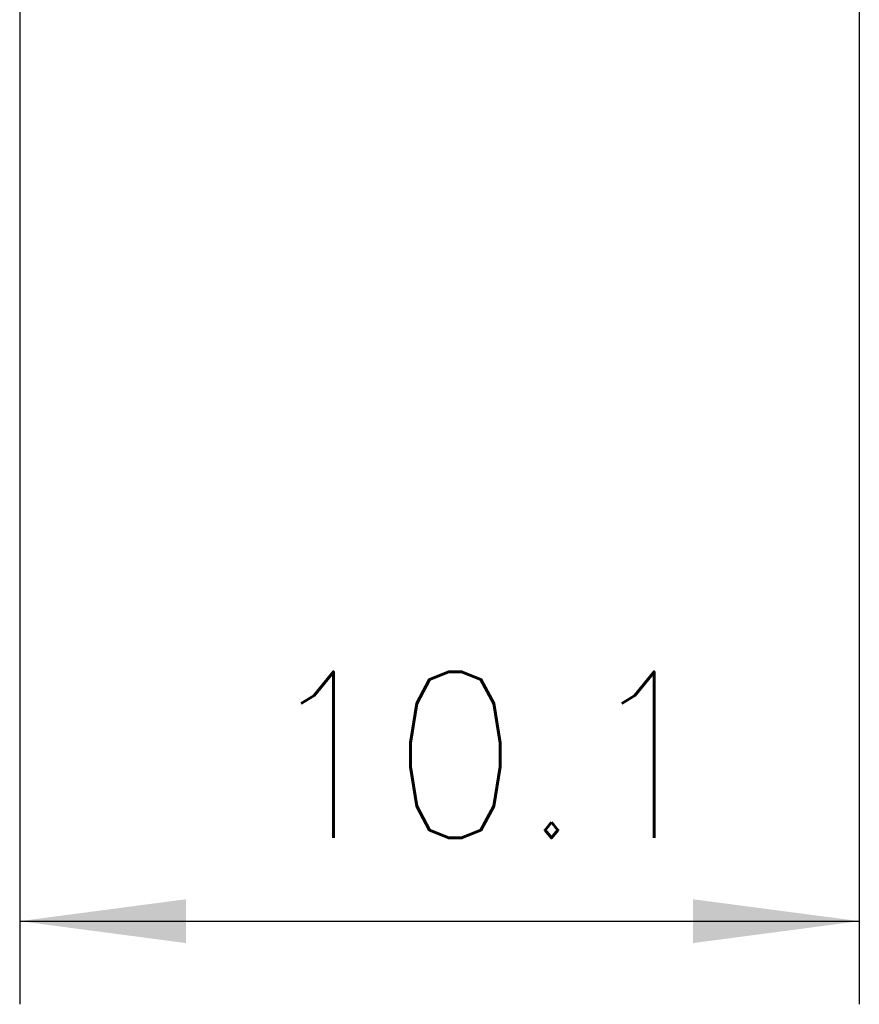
# Model space of a CAD drawing. Header units: inches. Extents: x -381 to 2260, y -418 to 176.
# Tile 8 of 24: x -95 to -85, y -299 to -287. Entities that reach past the tile are written whole.
import ezdxf

# ---------------------------------------------------------------- set-up
doc = ezdxf.new("R2010")
doc.units = ezdxf.units.IN
doc.layers.add('1', color=7, linetype='Continuous')
doc.styles.add('CONVERTER_11', font='txt.shx', dxfattribs={"width": 0.9})
doc.dimstyles.new('ME10_DIM_18', dxfattribs={"dimtxt": 2, "dimasz": 2, "dimexe": 1, "dimexo": 1, "dimgap": 1, "dimtad": 1, "dimdsep": 46, "dimtxsty": 'CONVERTER_11', "dimsah": 1, "dimcen": 0.09, "dimclrd": 2, "dimclre": 2, "dimclrt": 2, "dimadec": 0, "dimazin": 0, "dimtfac": 1, "dimtdec": 4, "dimtix": 1, "dimtmove": 0, "dimatfit": 3, "dimfxl": 1, "dimtolj": 1, "dimtzin": 0, "dimarcsym": 0})

# ---------------------------------------------------------------- blocks, each defined once
blk = doc.blocks.new('*D75')
at = {"layer": '1', "color": 2, "linetype": 'Continuous'}
for p, q in [((-95.5, -248.805), (-95.5, -298.966)), ((-85.4, -278.805), (-85.4, -298.966)), ((-95.5, -297.966), (-85.4, -297.966))]:
    blk.add_line(p, q, dxfattribs=at)
at = {"layer": '1', "color": 2}
for points in [[(-93.5, -297.703), (-93.5, -298.23), (-95.5, -297.966)], [(-87.4, -298.23), (-87.4, -297.703), (-85.4, -297.966)]]:
    blk.add_solid(points, dxfattribs=at)
at = {"layer": '1', "color": 2, "insert": (-92.575, -296.966), "char_height": 2, "attachment_point": 7, "rotation": 0.0001, "line_spacing_factor": 0.60024, "style": 'CONVERTER_11'}
blk.add_mtext('10.1', dxfattribs=at)
blk = doc.blocks.new('Alzado1', base_point=(-42, -128))
at = {"layer": '1'}
dim = blk.add_linear_dim(base=(-95.5, -297.966), p1=(-85.4, -277.805), p2=(-95.5, -247.805), dimstyle='ME10_DIM_18', dxfattribs=at)
dim.commit()
dim.dimension.update_dxf_attribs({"geometry": '*D75', "text_midpoint": (-90.45, -295.966), "text_rotation": 0.0001})

msp = doc.modelspace()

# ---------------------------------------------------------------- block references
msp.add_blockref('Alzado1', (-42, -128))

doc.saveas('drawing.dxf')
